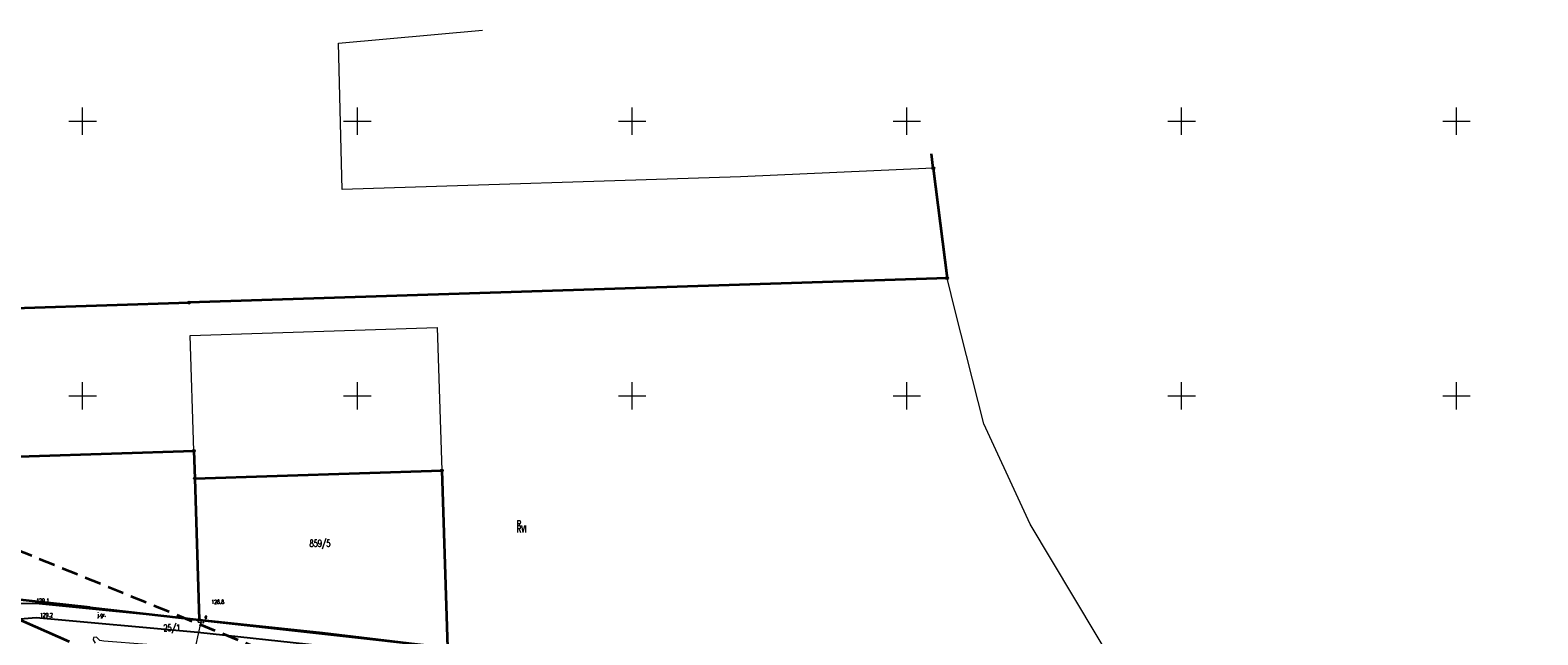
# Model space of a CAD drawing. Header units: metres. Extents: x 6496648 to 6497944, y 5962794 to 5963351.
# Tile 28 of 91: x 6496790 to 6497065, y 5963207 to 5963317. Entities that reach past the tile are written whole.
import ezdxf

# ---------------------------------------------------------------- set-up
doc = ezdxf.new("R2010")
doc.units = ezdxf.units.M
doc.header["$MEASUREMENT"] = 0
doc.linetypes.add('L_0_04', pattern=[1.5, 1, -0.5])
doc.layers.get('0').update_dxf_attribs({"color": 8, "linetype": 'CONTINUOUS', "lineweight": 13})
for name, color, linetype, lineweight in [('209_OPIS_KONTURU_KLASYFIKACYJNEGO', 8, 'CONTINUOUS', 13), ('210_OZNACZENIE_UzYTKU', 8, 'CONTINUOUS', 13), ('211_NR_DZIAlKI', 7, 'CONTINUOUS', 25), ('217_GRANICA_KONTURU_KLASYFIKCYJNEGO', 8, 'CONTINUOUS', 13), ('218_GRANICA_UzYTKU', 8, 'CONTINUOUS', 13), ('219_LINIA_GRANICY', 3, 'CONTINUOUS', 35), ('JEZDNIA__POWIERZCHNIA_', 8, 'CONTINUOUS', 25), ('JEZDNIA__POWIERZCHNIA__ATR17', 8, 'CONTINUOUS', 13), ('PRZEWoD_ELEKTROENERGETYCZNY__LINIA_', 1, 'CONTINUOUS', 13), ('PUNKT_WYSOKOsCIOWY_NATURALNY_ATR2', 8, 'CONTINUOUS', 13), ('RURA_OCHRONNA___PRZEWoD_ELEKTROENERGETYCZNY__LINIA_', 1, 'CONTINUOUS', 13), ('siatka', 8, 'CONTINUOUS', 13), ('szafa_elektroenergetyczna__punkt_', 1, 'CONTINUOUS', 13), ('SZAFA_ELEKTROENERGETYCZNA__PUNKT__ATR17', 1, 'CONTINUOUS', 13), ('ZAKRES', 190, 'L_0_04', 35)]:
    doc.layers.add(name, color=color, linetype=linetype, lineweight=lineweight)
doc.styles.get("Standard").update_dxf_attribs({"font": 'simplex.shx'})

# ---------------------------------------------------------------- blocks, each defined once
blk = doc.blocks.new('GRT')
at = {"color": 0, "linetype": 'Continuous', "lineweight": 18}
blk.add_circle((0, 0), 0.5, dxfattribs=at)
blk = doc.blocks.new('GRO')
at = {"color": 0, "linetype": 'Continuous', "lineweight": 13}
blk.add_circle((0, 0), 0.1, dxfattribs=at)

msp = doc.modelspace()

# ---------------------------------------------------------------- linework, layer by layer
at = {"layer": '217_GRANICA_KONTURU_KLASYFIKCYJNEGO', "flags": 128}
for points in [[(6496846.59, 5963314.21), (6496872.78, 5963316.56)], [(6496847.25, 5963287.55), (6496846.59, 5963314.21)], [(6496954.81, 5963291.46), (6496919.7, 5963289.87)], [(6496957.3, 5963271.41), (6496954.81, 5963291.46)], [(6496919.7, 5963289.87), (6496847.25, 5963287.55)], [(6496819.37, 5963266.97), (6496957.3, 5963271.41)], [(6496958.81, 5963265.46), (6496957.3, 5963271.41)], [(6496774.4, 5963265.52), (6496819.37, 5963266.97)], [(6496964, 5963244.92), (6496958.81, 5963265.46)], [(6496819.56, 5963260.97), (6496864.54, 5963262.42)], [(6496820.24, 5963239.98), (6496819.56, 5963260.97)], [(6496864.54, 5963262.42), (6496865.38, 5963236.43)], [(6496970.95, 5963229.83), (6496964, 5963244.92)], [(6496820.4, 5963234.99), (6496820.24, 5963239.98)], [(6496865.38, 5963236.43), (6496820.4, 5963234.99)], [(6496972.42, 5963226.62), (6496970.95, 5963229.83)], [(6496992.59, 5963193), (6496972.42, 5963226.62)], [(6496777.48, 5963214.09), (6496801.37, 5963211.46)], [(6496801.37, 5963211.46), (6496821.23, 5963209.24)], [(6496821.23, 5963209.24), (6496866.42, 5963204.23)]]:
    msp.add_lwpolyline(points, dxfattribs=at)
at = {"layer": '218_GRANICA_UzYTKU', "flags": 128}
for points in [[(6496846.59, 5963314.21), (6496872.78, 5963316.56)], [(6496847.25, 5963287.55), (6496846.59, 5963314.21)], [(6496954.81, 5963291.46), (6496919.7, 5963289.87)], [(6496957.3, 5963271.41), (6496954.81, 5963291.46)], [(6496919.7, 5963289.87), (6496847.25, 5963287.55)], [(6496819.37, 5963266.97), (6496957.3, 5963271.41)], [(6496958.81, 5963265.46), (6496957.3, 5963271.41)], [(6496774.4, 5963265.52), (6496819.37, 5963266.97)], [(6496964, 5963244.92), (6496958.81, 5963265.46)], [(6496819.56, 5963260.97), (6496864.54, 5963262.42)], [(6496820.24, 5963239.98), (6496819.56, 5963260.97)], [(6496864.54, 5963262.42), (6496865.38, 5963236.43)], [(6496970.95, 5963229.83), (6496964, 5963244.92)], [(6496820.4, 5963234.99), (6496820.24, 5963239.98)], [(6496865.38, 5963236.43), (6496820.4, 5963234.99)], [(6496972.42, 5963226.62), (6496970.95, 5963229.83)], [(6496992.59, 5963193), (6496972.42, 5963226.62)], [(6496797.59, 5963205.22), (6496777.48, 5963214.09)], [(6496801.37, 5963211.46), (6496777.48, 5963214.09)], [(6496821.23, 5963209.24), (6496801.37, 5963211.46)], [(6496866.42, 5963204.23), (6496821.23, 5963209.24)]]:
    msp.add_lwpolyline(points, dxfattribs=at)
at = {"layer": '219_LINIA_GRANICY', "flags": 128}
for points in [[(6496954.81, 5963291.46), (6496954.49, 5963294.05)], [(6496954.81, 5963291.46), (6496957.3, 5963271.41)], [(6496957.3, 5963271.41), (6496819.37, 5963266.97)], [(6496774.4, 5963265.52), (6496819.37, 5963266.97)], [(6496775.26, 5963238.54), (6496820.24, 5963239.98)], [(6496820.24, 5963239.98), (6496820.4, 5963234.99)], [(6496820.4, 5963234.99), (6496865.38, 5963236.43)], [(6496865.38, 5963236.43), (6496866.42, 5963204.23)], [(6496820.4, 5963234.99), (6496821.23, 5963209.24)], [(6496801.37, 5963211.46), (6496777.48, 5963214.09)], [(6496797.59, 5963205.22), (6496777.48, 5963214.09)], [(6496801.37, 5963211.46), (6496821.23, 5963209.24)], [(6496821.23, 5963209.24), (6496866.42, 5963204.23)]]:
    msp.add_lwpolyline(points, dxfattribs=at)
at = {"layer": 'JEZDNIA__POWIERZCHNIA_', "flags": 128}
msp.add_lwpolyline([(6496766.89, 5963212.25), (6496774.8, 5963212.24), (6496791.5, 5963212.26), (6496821.27, 5963209.27), (6496843.63, 5963206.93), (6496866.47, 5963204.23), (6496892.9, 5963201.12), (6496908.62, 5963199.58), (6496928.31, 5963197.18), (6496944.47, 5963195.5), (6496944.3, 5963192.67), (6496928.2, 5963194.28), (6496908.21, 5963196.82), (6496892.48, 5963198.97), (6496866.5, 5963201.86), (6496843.37, 5963204.49), (6496820.98, 5963206.93), (6496791.53, 5963209.62), (6496782.68, 5963208.87), (6496776.57, 5963208.37)], dxfattribs=at)
at = {"layer": 'PRZEWoD_ELEKTROENERGETYCZNY__LINIA_', "flags": 128}
msp.add_lwpolyline([(6496821.58, 5963209), (6496821.46, 5963208.61), (6496820.63, 5963204.72), (6496820.26, 5963204.2), (6496819.5, 5963204.12), (6496803.87, 5963205.35), (6496803.15, 5963205.46), (6496802.54, 5963206.07), (6496801.99, 5963206.03), (6496801.9, 5963205.59), (6496802.29, 5963204.97)], dxfattribs=at)
at = {"layer": 'RURA_OCHRONNA___PRZEWoD_ELEKTROENERGETYCZNY__LINIA_', "flags": 128}
msp.add_lwpolyline([(6496821.46, 5963208.61), (6496820.63, 5963204.72), (6496820.26, 5963204.2), (6496819.5, 5963204.12)], dxfattribs=at)
at = {"layer": 'siatka', "flags": 128}
for points in [[(6496800, 5963297.5), (6496800, 5963302.5)], [(6496850, 5963297.5), (6496850, 5963302.5)], [(6496900, 5963297.5), (6496900, 5963302.5)], [(6496950, 5963297.5), (6496950, 5963302.5)], [(6497000, 5963297.5), (6497000, 5963302.5)], [(6497050, 5963297.5), (6497050, 5963302.5)], [(6496797.5, 5963300), (6496802.5, 5963300)], [(6496847.5, 5963300), (6496852.5, 5963300)], [(6496897.5, 5963300), (6496902.5, 5963300)], [(6496947.5, 5963300), (6496952.5, 5963300)], [(6496997.5, 5963300), (6497002.5, 5963300)], [(6497047.5, 5963300), (6497052.5, 5963300)], [(6496800, 5963247.5), (6496800, 5963252.5)], [(6496850, 5963247.5), (6496850, 5963252.5)], [(6496900, 5963247.5), (6496900, 5963252.5)], [(6496950, 5963247.5), (6496950, 5963252.5)], [(6497000, 5963247.5), (6497000, 5963252.5)], [(6497050, 5963247.5), (6497050, 5963252.5)], [(6496797.5, 5963250), (6496802.5, 5963250)], [(6496847.5, 5963250), (6496852.5, 5963250)], [(6496897.5, 5963250), (6496902.5, 5963250)], [(6496947.5, 5963250), (6496952.5, 5963250)], [(6496997.5, 5963250), (6497002.5, 5963250)], [(6497047.5, 5963250), (6497052.5, 5963250)]]:
    msp.add_lwpolyline(points, dxfattribs=at)
at = {"layer": 'szafa_elektroenergetyczna__punkt_', "flags": 128}
for points in [[(6496821.05, 5963208.83), (6496821.12, 5963209.32)], [(6496821.05, 5963208.83), (6496822.04, 5963208.68)], [(6496821.12, 5963209.32), (6496822.11, 5963209.17)], [(6496822.04, 5963208.68), (6496822.11, 5963209.17)]]:
    msp.add_lwpolyline(points, dxfattribs=at)
at = {"layer": 'ZAKRES', "ltscale": 3, "flags": 128}
msp.add_lwpolyline([(6497692.5, 5963219.5), (6497716, 5963186.5), (6497672.2, 5963172.1), (6497502, 5963111.8), (6497349, 5963052), (6497312.6, 5963038.4), (6497228.6, 5963030.4), (6497133.5, 5963045.2), (6496948.4, 5963119.5), (6496936.6, 5963083.2), (6496927.9, 5963075.7), (6496873, 5963095.9), (6496849.7, 5963104.2), (6496824.8, 5963105.1), (6496784.8, 5963107.4), (6496786.6, 5963174.3), (6496788.5, 5963184), (6496695.2, 5963217.9), (6496711.8, 5963253.1), (6496961, 5963151.5), (6497143.1, 5963082.8), (6497228.1, 5963066.8), (6497302.3, 5963072), (6497492.1, 5963142.6)], close=True, dxfattribs=at)

# ---------------------------------------------------------------- block references
at = {"xscale": 0.5, "yscale": 0.5, "zscale": 0.5}
for name, p in [('GRT', (6496954.81, 5963291.46)), ('GRT', (6496957.3, 5963271.41)), ('GRT', (6496819.37, 5963266.97)), ('GRT', (6496820.24, 5963239.98)), ('GRT', (6496865.38, 5963236.43)), ('GRT', (6496820.4, 5963234.99)), ('GRO', (6496801.37, 5963211.46)), ('GRT', (6496821.23, 5963209.24))]:
    msp.add_blockref(name, p, dxfattribs=at)

# ---------------------------------------------------------------- texts
at = {"layer": '209_OPIS_KONTURU_KLASYFIKACYJNEGO', "width": 0.66}
msp.add_text('RVI', height=1.25, dxfattribs=at).set_placement((6496879.02, 5963225.16))
msp.add_text('RVI', height=1.25, dxfattribs=at).set_placement((6496879.02, 5963225.16))
msp.add_text('RVI', height=1.25, dxfattribs=at).set_placement((6496879.02, 5963225.16))
msp.add_text('RVI', height=1.25, dxfattribs=at).set_placement((6496879.02, 5963225.16))
at = {"layer": '210_OZNACZENIE_UzYTKU', "width": 0.66}
msp.add_text('R', height=1.25, dxfattribs=at).set_placement((6496879.02, 5963226.06))
msp.add_text('R', height=1.25, dxfattribs=at).set_placement((6496879.02, 5963226.06))
msp.add_text('R', height=1.25, dxfattribs=at).set_placement((6496879.02, 5963226.06))
msp.add_text('R', height=1.25, dxfattribs=at).set_placement((6496879.02, 5963226.06))
at = {"layer": '211_NR_DZIAlKI', "width": 0.66}
for s, p in [('859/5', (6496841.3, 5963222.53)), ('25/1', (6496814.7, 5963207.15))]:
    msp.add_text(s, height=1.25, dxfattribs=at).set_placement(p)
at = {"layer": 'JEZDNIA__POWIERZCHNIA__ATR17', "width": 0.66}
msp.add_text('j.gr.', height=0.75, dxfattribs=at).set_placement((6496802.68, 5963209.79))
at = {"layer": 'PUNKT_WYSOKOsCIOWY_NATURALNY_ATR2', "width": 0.66}
for s, p in [('129.1', (6496791.57, 5963212.37)), ('128.8', (6496823.42, 5963212.13)), ('129.2', (6496792.24, 5963209.73))]:
    msp.add_text(s, height=0.75, dxfattribs=at).set_placement(p)
at = {"layer": 'SZAFA_ELEKTROENERGETYCZNA__PUNKT__ATR17', "width": 0.66}
msp.add_text('e', height=0.75, dxfattribs=at).set_placement((6496822.19, 5963209.46))

doc.saveas('drawing.dxf')
